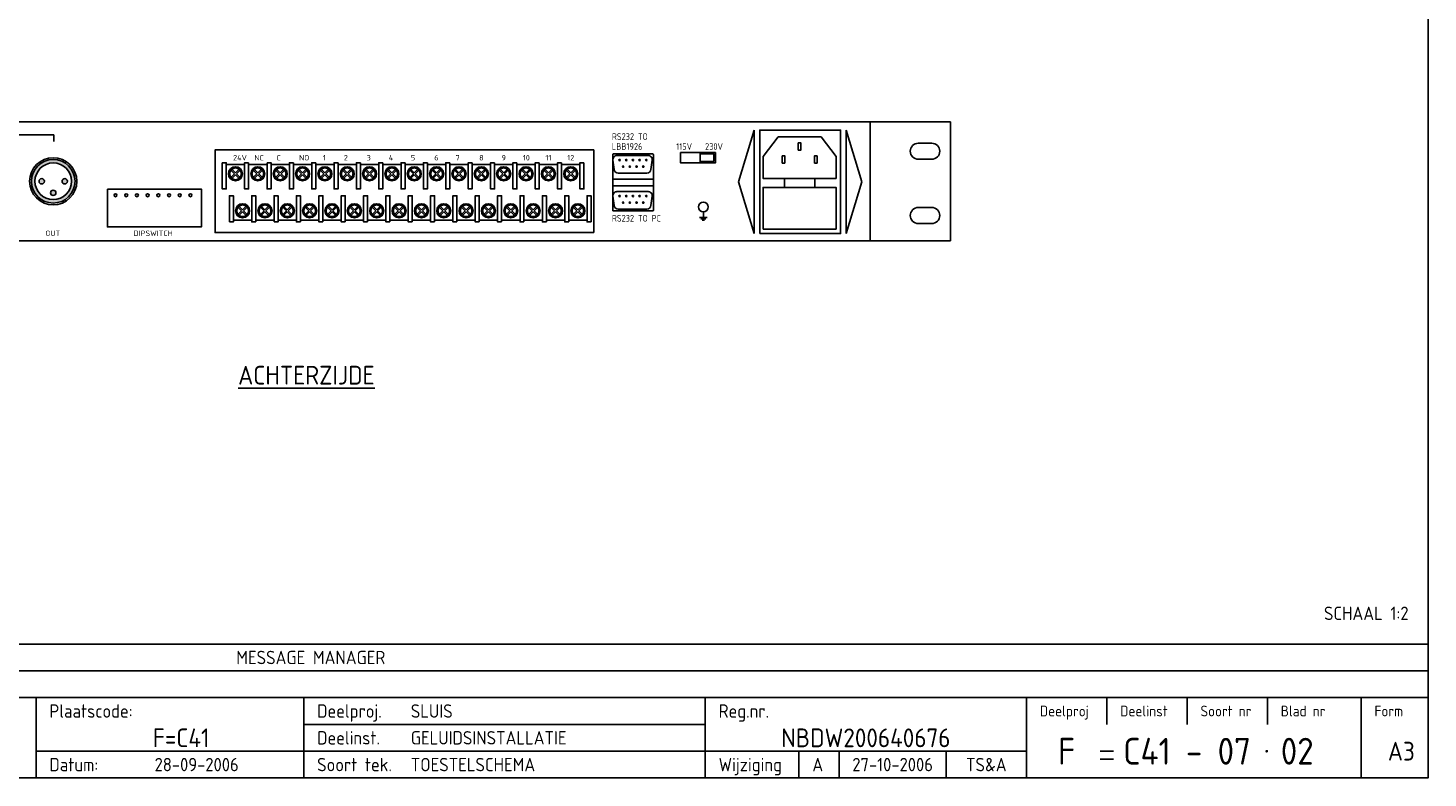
# Model space of a CAD drawing. Extents: x 20 to 820, y 20 to 580.
# Tile 2 of 4: x 297 to 820, y 20 to 300. Entities that reach past the tile are written whole.
import ezdxf
from ezdxf.enums import TextEntityAlignment as Align

# ---------------------------------------------------------------- set-up
doc = ezdxf.new("R2010")
doc.units = 0
doc.header["$LTSCALE"] = 15
doc.header["$MEASUREMENT"] = 0
doc.layers.get('0').update_dxf_attribs({"linetype": 'CONTINUOUS'})
for name, color, linetype in [('0-25', 7, 'CONTINUOUS'), ('0-35', 2, 'CONTINUOUS'), ('0-50', 3, 'CONTINUOUS'), ('B-25', 7, 'CONTINUOUS'), ('B-35', 2, 'CONTINUOUS'), ('S-25', 7, 'CONTINUOUS')]:
    doc.layers.add(name, color=color, linetype=linetype)
doc.styles.add('ISO', font='iso.shx')
doc.styles.add('Maatvoering', font='iso.shx')

# ---------------------------------------------------------------- blocks, each defined once
blk = doc.blocks.new('KADER-A3')
at = {"layer": '0-25'}
for p, q in [((410, 35), (10, 35)), ((410, 30), (10, 30)), ((350, 25), (350, 20)), ((365, 25), (365, 20)), ((380, 25), (380, 20)), ((200, 20), (275, 20)), ((150, 15), (335, 15)), ((292.5, 15), (292.5, 10)), ((300, 15), (300, 10)), ((320, 15), (320, 10))]:
    blk.add_line(p, q, dxfattribs=at)
at = {"layer": '0-35'}
for p, q in [((150, 25), (150, 10)), ((200, 25), (200, 10)), ((275, 25), (275, 10)), ((335, 25), (335, 10)), ((397.5, 25), (397.5, 10))]:
    blk.add_line(p, q, dxfattribs=at)
at = {"layer": '0-50'}
for p, q in [((10, 25), (410, 25)), ((348.75, 15), (351.25, 15)), ((348.75, 13.5), (351.25, 13.5))]:
    blk.add_line(p, q, dxfattribs=at)
blk.add_lwpolyline([(10, 10), (410, 10), (410, 290), (10, 290)], close=True, dxfattribs=at)
at = {"layer": '0-50', "const_width": 0.25}
blk.add_lwpolyline([(379.75, 15, 1), (380, 15, 1)], format="xyb", close=True, dxfattribs=at)
at = {"layer": '0-25', "style": 'ISO'}
for s, height, p in [('Plaatscode:', 2.5, (152.5, 22.5)), ('Deelproj.', 2.5, (202.5, 22.5)), ('Reg.nr.', 2.5, (277.5, 22.5)), ('Deelproj', 2, (337.5, 22.5)), ('Deelinst', 2, (352.5, 22.5)), ('Soort nr', 2, (367.5, 22.5)), ('Blad nr', 2, (382.5, 22.5)), ('Form', 2, (400, 22.5)), ('Deelinst.', 2.5, (202.5, 17.5)), ('Datum:', 2.5, (152.5, 12.5)), ('Soort tek.', 2.5, (202.5, 12.5)), ('Wijziging', 2.5, (277.5, 12.5))]:
    blk.add_text(s, height=height, dxfattribs=at).set_placement(p, align=Align.MIDDLE_LEFT)
for tag, p in [('N', (220, 22.5)), ('B', (92.5, 17.5)), ('P', (220, 17.5)), ('C', (92.5, 12.5)), ('U', (220, 12.5)), ('REV', (295, 12.5))]:
    blk.add_attdef(tag, text='', height=2.5, dxfattribs=at).set_placement(p, align=Align.MIDDLE_LEFT)
for tag, p in [('W', (180, 12.5)), ('Z', (310, 12.5)), ('Y', (327.5, 12.5))]:
    blk.add_attdef(tag, text='', height=2.5, dxfattribs=at).set_placement(p, align=Align.MIDDLE)
at = {"layer": '0-35', "style": 'ISO'}
for tag, p in [('X', (178.5, 17.5)), ('FORM', (402.5, 15))]:
    blk.add_attdef(tag, text='', height=3.5, dxfattribs=at).set_placement(p, align=Align.MIDDLE_LEFT)
blk.add_attdef('RNR', text='', height=3.5, dxfattribs=at).set_placement((305, 17.5), align=Align.MIDDLE)
at = {"layer": '0-50', "style": 'ISO'}
for tag, p in [('M', (342.5, 15)), ('O', (365, 15))]:
    blk.add_attdef(tag, text='', height=5, dxfattribs=at).set_placement(p, align=Align.MIDDLE)
blk.add_attdef('Q', text='', height=5, dxfattribs=at).set_placement((382.5, 15), align=Align.MIDDLE_LEFT)

msp = doc.modelspace()

# ---------------------------------------------------------------- hatches: boundary and pattern name
at = {"layer": 'B-25', "ltscale": 10}
h = msp.add_hatch(color=256, dxfattribs=at)
h.paths.add_polyline_path([(298.2873, 242.775, 1), (314.5557, 242.775, 1)])
h.paths.add_polyline_path([(313.2697, 242.775, -1), (299.5732, 242.775, -1)], flags=16)
h.paths.add_polyline_path([(303.1178, 242.775, -1), (301.1178, 242.775, -1)], flags=0)
h.paths.add_polyline_path([(307.4215, 238.4714, -1), (305.4215, 238.4714, -1)], flags=0)
h.paths.add_polyline_path([(311.7251, 242.775, -1), (309.7251, 242.775, -1)], flags=0)

# ---------------------------------------------------------------- linework, layer by layer
for p, q in [((250.745, 260.1406), (306.7056, 260.1406)), ((306.7056, 260.1406), (306.7056, 257.6646)), ((517.0003, 252.3842), (528.6859, 252.3842)), ((371.0781, 249.0742), (377.9362, 249.0742)), ((374.1536, 245.5648), (372.7841, 246.9343)), ((374.5071, 245.9184), (373.1376, 247.2879)), ((374.5031, 245.9143), (375.8766, 247.2879)), ((374.8607, 245.5648), (376.2302, 246.9343)), ((379.4279, 249.0742), (386.2859, 249.0742)), ((382.5033, 245.5648), (381.1338, 246.9343)), ((382.8569, 245.9184), (381.4874, 247.2879)), ((382.8528, 245.9143), (384.2264, 247.2879)), ((383.2104, 245.5648), (384.5799, 246.9343)), ((387.7776, 249.0742), (394.6356, 249.0742)), ((390.853, 245.5648), (389.4835, 246.9343)), ((391.2066, 245.9184), (389.8371, 247.2879)), ((391.2026, 245.9143), (392.5761, 247.2879)), ((391.5602, 245.5648), (392.9297, 246.9343)), ((396.1273, 249.0742), (402.9853, 249.0742)), ((399.2028, 245.5648), (397.8333, 246.9343)), ((399.5563, 245.9184), (398.1868, 247.2879)), ((399.5523, 245.9143), (400.9258, 247.2879)), ((399.9099, 245.5648), (401.2794, 246.9343)), ((404.477, 249.0742), (411.3351, 249.0742)), ((407.5525, 245.5648), (406.183, 246.9343)), ((407.9061, 245.9184), (406.5366, 247.2879)), ((407.902, 245.9143), (409.2756, 247.2879)), ((408.2596, 245.5648), (409.6291, 246.9343)), ((412.8268, 249.0742), (419.6848, 249.0742)), ((415.9022, 245.5648), (414.5327, 246.9343)), ((416.2558, 245.9184), (414.8863, 247.2879)), ((416.2517, 245.9143), (417.6253, 247.2879)), ((416.6093, 245.5648), (417.9788, 246.9343)), ((421.1765, 249.0742), (428.0345, 249.0742)), ((424.252, 245.5648), (422.8825, 246.9343)), ((424.6055, 245.9184), (423.236, 247.2879)), ((424.6015, 245.9143), (425.975, 247.2879)), ((424.9591, 245.5648), (426.3286, 246.9343)), ((429.5262, 249.0742), (436.3843, 249.0742)), ((432.6017, 245.5648), (431.2322, 246.9343)), ((432.9552, 245.9184), (431.5857, 247.2879)), ((432.9512, 245.9143), (434.3247, 247.2879)), ((433.3088, 245.5648), (434.6783, 246.9343)), ((437.876, 249.0742), (444.734, 249.0742)), ((440.9514, 245.5648), (439.5819, 246.9343)), ((441.305, 245.9184), (439.9355, 247.2879)), ((441.3009, 245.9143), (442.6745, 247.2879)), ((441.6585, 245.5648), (443.028, 246.9343)), ((446.2257, 249.0742), (453.0837, 249.0742)), ((449.3012, 245.5648), (447.9316, 246.9343)), ((449.6547, 245.9184), (448.2852, 247.2879)), ((449.6507, 245.9143), (451.0242, 247.2879)), ((450.0083, 245.5648), (451.3778, 246.9343)), ((454.5754, 249.0742), (461.4334, 249.0742)), ((457.6509, 245.5648), (456.2814, 246.9343)), ((458.0044, 245.9184), (456.6349, 247.2879)), ((458.0004, 245.9143), (459.3739, 247.2879)), ((458.358, 245.5648), (459.7275, 246.9343)), ((462.9251, 249.0742), (469.7832, 249.0742)), ((466.0006, 245.5648), (464.6311, 246.9343)), ((466.3542, 245.9184), (464.9847, 247.2879)), ((466.3501, 245.9143), (467.7237, 247.2879)), ((466.7077, 245.5648), (468.0772, 246.9343)), ((471.2749, 249.0742), (478.1329, 249.0742)), ((474.3503, 245.5648), (472.9808, 246.9343)), ((474.7039, 245.9184), (473.3344, 247.2879)), ((474.6998, 245.9143), (476.0734, 247.2879)), ((475.0574, 245.5648), (476.4269, 246.9343)), ((479.6246, 249.0742), (486.4826, 249.0742)), ((482.7001, 245.5648), (481.3306, 246.9343)), ((483.0536, 245.9184), (481.6841, 247.2879)), ((483.0496, 245.9143), (484.4231, 247.2879)), ((483.4072, 245.5648), (484.7767, 246.9343)), ((487.9743, 249.0742), (494.8324, 249.0742)), ((491.0498, 245.5648), (489.6803, 246.9343)), ((491.4033, 245.9184), (490.0338, 247.2879)), ((491.3993, 245.9143), (492.7729, 247.2879)), ((491.7569, 245.5648), (493.1264, 246.9343)), ((496.3241, 249.0742), (503.1821, 249.0742)), ((499.3995, 245.5648), (498.03, 246.9343)), ((499.7531, 245.9184), (498.3836, 247.2879)), ((499.749, 245.9143), (501.1226, 247.2879)), ((500.1066, 245.5648), (501.4761, 246.9343)), ((515.5127, 250.6913), (515.9693, 247.1709)), ((517.4568, 245.8638), (528.2294, 245.8638)), ((530.1734, 250.6913), (529.7169, 247.1709)), ((372.7841, 244.1953), (374.1536, 245.5648)), ((373.1376, 243.8418), (374.5112, 245.2153)), ((375.8766, 243.8418), (374.5071, 245.2113)), ((376.2302, 244.1953), (374.8607, 245.5648)), ((381.1338, 244.1953), (382.5033, 245.5648)), ((381.4874, 243.8418), (382.8609, 245.2153)), ((384.2264, 243.8418), (382.8569, 245.2113)), ((384.5799, 244.1953), (383.2104, 245.5648)), ((389.4835, 244.1953), (390.853, 245.5648)), ((389.8371, 243.8418), (391.2106, 245.2153)), ((392.5761, 243.8418), (391.2066, 245.2113)), ((392.9297, 244.1953), (391.5602, 245.5648)), ((397.8333, 244.1953), (399.2028, 245.5648)), ((398.1868, 243.8418), (399.5604, 245.2153)), ((400.9258, 243.8418), (399.5563, 245.2113)), ((401.2794, 244.1953), (399.9099, 245.5648)), ((406.183, 244.1953), (407.5525, 245.5648)), ((406.5366, 243.8418), (407.9101, 245.2153)), ((409.2756, 243.8418), (407.9061, 245.2113)), ((409.6291, 244.1953), (408.2596, 245.5648)), ((414.5327, 244.1953), (415.9022, 245.5648)), ((414.8863, 243.8418), (416.2598, 245.2153)), ((417.6253, 243.8418), (416.2558, 245.2113)), ((417.9788, 244.1953), (416.6093, 245.5648)), ((422.8825, 244.1953), (424.252, 245.5648)), ((423.236, 243.8418), (424.6096, 245.2153)), ((425.975, 243.8418), (424.6055, 245.2113)), ((426.3286, 244.1953), (424.9591, 245.5648)), ((431.2322, 244.1953), (432.6017, 245.5648)), ((431.5857, 243.8418), (432.9593, 245.2153)), ((434.3247, 243.8418), (432.9552, 245.2113)), ((434.6783, 244.1953), (433.3088, 245.5648)), ((439.5819, 244.1953), (440.9514, 245.5648)), ((439.9355, 243.8418), (441.309, 245.2153)), ((442.6745, 243.8418), (441.305, 245.2113)), ((443.028, 244.1953), (441.6585, 245.5648)), ((447.9316, 244.1953), (449.3012, 245.5648)), ((448.2852, 243.8418), (449.6587, 245.2153)), ((451.0242, 243.8418), (449.6547, 245.2113)), ((451.3778, 244.1953), (450.0083, 245.5648)), ((456.2814, 244.1953), (457.6509, 245.5648)), ((456.6349, 243.8418), (458.0085, 245.2153)), ((459.3739, 243.8418), (458.0044, 245.2113)), ((459.7275, 244.1953), (458.358, 245.5648)), ((464.6311, 244.1953), (466.0006, 245.5648)), ((464.9847, 243.8418), (466.3582, 245.2153)), ((467.7237, 243.8418), (466.3542, 245.2113)), ((468.0772, 244.1953), (466.7077, 245.5648)), ((472.9808, 244.1953), (474.3503, 245.5648)), ((473.3344, 243.8418), (474.7079, 245.2153)), ((476.0734, 243.8418), (474.7039, 245.2113)), ((476.4269, 244.1953), (475.0574, 245.5648)), ((481.3306, 244.1953), (482.7001, 245.5648)), ((481.6841, 243.8418), (483.0577, 245.2153)), ((484.4231, 243.8418), (483.0536, 245.2113)), ((484.7767, 244.1953), (483.4072, 245.5648)), ((489.6803, 244.1953), (491.0498, 245.5648)), ((490.0338, 243.8418), (491.4074, 245.2153)), ((492.7729, 243.8418), (491.4033, 245.2113)), ((493.1264, 244.1953), (491.7569, 245.5648)), ((498.03, 244.1953), (499.3995, 245.5648)), ((498.3836, 243.8418), (499.7571, 245.2153)), ((501.1226, 243.8418), (499.7531, 245.2113)), ((501.4761, 244.1953), (500.1066, 245.5648)), ((515.4583, 243.5586), (530.6093, 243.5586)), ((515.4583, 241.0344), (530.6093, 241.0344)), ((515.5127, 237.2292), (515.9693, 233.7088)), ((517.0003, 238.9221), (528.6859, 238.9221)), ((530.1734, 237.2292), (529.7169, 233.7088)), ((375.448, 233.1271), (376.8175, 231.7576)), ((376.8175, 231.7576), (375.448, 230.3881)), ((375.8016, 233.4806), (377.1751, 232.1071)), ((377.1711, 231.404), (375.8016, 230.0345)), ((377.167, 231.4081), (378.5406, 230.0345)), ((378.5406, 233.4806), (377.1711, 232.1111)), ((378.8941, 233.1271), (377.5246, 231.7576)), ((377.5246, 231.7576), (378.8941, 230.3881)), ((383.7978, 233.1271), (385.1673, 231.7576)), ((385.1673, 231.7576), (383.7978, 230.3881)), ((384.1513, 233.4806), (385.5249, 232.1071)), ((385.5208, 231.404), (384.1513, 230.0345)), ((385.5168, 231.4081), (386.8903, 230.0345)), ((386.8903, 233.4806), (385.5208, 232.1111)), ((387.2439, 233.1271), (385.8744, 231.7576)), ((385.8744, 231.7576), (387.2439, 230.3881)), ((392.1475, 233.1271), (393.517, 231.7576)), ((393.517, 231.7576), (392.1475, 230.3881)), ((392.501, 233.4806), (393.8746, 232.1071)), ((393.8705, 231.404), (392.501, 230.0345)), ((393.8665, 231.4081), (395.24, 230.0345)), ((395.24, 233.4806), (393.8705, 232.1111)), ((395.5936, 233.1271), (394.2241, 231.7576)), ((394.2241, 231.7576), (395.5936, 230.3881)), ((400.4972, 233.1271), (401.8667, 231.7576)), ((401.8667, 231.7576), (400.4972, 230.3881)), ((400.8508, 233.4806), (402.2243, 232.1071)), ((402.2203, 231.404), (400.8508, 230.0345)), ((402.2162, 231.4081), (403.5898, 230.0345)), ((403.5898, 233.4806), (402.2203, 232.1111)), ((403.9433, 233.1271), (402.5738, 231.7576)), ((402.5738, 231.7576), (403.9433, 230.3881)), ((408.8469, 233.1271), (410.2165, 231.7576)), ((410.2165, 231.7576), (408.8469, 230.3881)), ((409.2005, 233.4806), (410.574, 232.1071)), ((410.57, 231.404), (409.2005, 230.0345)), ((410.566, 231.4081), (411.9395, 230.0345)), ((411.9395, 233.4806), (410.57, 232.1111)), ((412.2931, 233.1271), (410.9236, 231.7576)), ((410.9236, 231.7576), (412.2931, 230.3881)), ((417.1967, 233.1271), (418.5662, 231.7576)), ((418.5662, 231.7576), (417.1967, 230.3881)), ((417.5502, 233.4806), (418.9238, 232.1071)), ((418.9197, 231.404), (417.5502, 230.0345)), ((418.9157, 231.4081), (420.2892, 230.0345)), ((420.2892, 233.4806), (418.9197, 232.1111)), ((420.6428, 233.1271), (419.2733, 231.7576)), ((419.2733, 231.7576), (420.6428, 230.3881)), ((425.5464, 233.1271), (426.9159, 231.7576)), ((426.9159, 231.7576), (425.5464, 230.3881)), ((425.9, 233.4806), (427.2735, 232.1071)), ((427.2695, 231.404), (425.9, 230.0345)), ((427.2654, 231.4081), (428.639, 230.0345)), ((428.639, 233.4806), (427.2695, 232.1111)), ((428.9925, 233.1271), (427.623, 231.7576)), ((427.623, 231.7576), (428.9925, 230.3881)), ((433.8961, 233.1271), (435.2656, 231.7576)), ((435.2656, 231.7576), (433.8961, 230.3881)), ((434.2497, 233.4806), (435.6232, 232.1071)), ((435.6192, 231.404), (434.2497, 230.0345)), ((435.6151, 231.4081), (436.9887, 230.0345)), ((436.9887, 233.4806), (435.6192, 232.1111)), ((437.3422, 233.1271), (435.9727, 231.7576)), ((435.9727, 231.7576), (437.3422, 230.3881)), ((442.2459, 233.1271), (443.6154, 231.7576)), ((443.6154, 231.7576), (442.2459, 230.3881)), ((442.5994, 233.4806), (443.973, 232.1071)), ((443.9689, 231.404), (442.5994, 230.0345)), ((443.9649, 231.4081), (445.3384, 230.0345)), ((445.3384, 233.4806), (443.9689, 232.1111)), ((445.692, 233.1271), (444.3225, 231.7576)), ((444.3225, 231.7576), (445.692, 230.3881)), ((450.5956, 233.1271), (451.9651, 231.7576)), ((451.9651, 231.7576), (450.5956, 230.3881)), ((450.9491, 233.4806), (452.3227, 232.1071)), ((452.3186, 231.404), (450.9491, 230.0345)), ((452.3146, 231.4081), (453.6882, 230.0345)), ((453.6882, 233.4806), (452.3186, 232.1111)), ((454.0417, 233.1271), (452.6722, 231.7576)), ((452.6722, 231.7576), (454.0417, 230.3881)), ((458.9453, 233.1271), (460.3148, 231.7576)), ((460.3148, 231.7576), (458.9453, 230.3881)), ((459.2989, 233.4806), (460.6724, 232.1071)), ((460.6684, 231.404), (459.2989, 230.0345)), ((460.6643, 231.4081), (462.0379, 230.0345)), ((462.0379, 233.4806), (460.6684, 232.1111)), ((462.3914, 233.1271), (461.0219, 231.7576)), ((461.0219, 231.7576), (462.3914, 230.3881)), ((467.2951, 233.1271), (468.6646, 231.7576)), ((468.6646, 231.7576), (467.2951, 230.3881)), ((467.6486, 233.4806), (469.0222, 232.1071)), ((469.0181, 231.404), (467.6486, 230.0345)), ((469.0141, 231.4081), (470.3876, 230.0345)), ((470.3876, 233.4806), (469.0181, 232.1111)), ((470.7412, 233.1271), (469.3717, 231.7576)), ((469.3717, 231.7576), (470.7412, 230.3881)), ((475.6448, 233.1271), (477.0143, 231.7576)), ((477.0143, 231.7576), (475.6448, 230.3881)), ((475.9983, 233.4806), (477.3719, 232.1071)), ((477.3678, 231.404), (475.9983, 230.0345)), ((477.3638, 231.4081), (478.7373, 230.0345)), ((478.7373, 233.4806), (477.3678, 232.1111)), ((479.0909, 233.1271), (477.7214, 231.7576)), ((477.7214, 231.7576), (479.0909, 230.3881)), ((483.9945, 233.1271), (485.364, 231.7576)), ((485.364, 231.7576), (483.9945, 230.3881)), ((484.3481, 233.4806), (485.7216, 232.1071)), ((485.7176, 231.404), (484.3481, 230.0345)), ((485.7135, 231.4081), (487.0871, 230.0345)), ((487.0871, 233.4806), (485.7176, 232.1111)), ((487.4406, 233.1271), (486.0711, 231.7576)), ((486.0711, 231.7576), (487.4406, 230.3881)), ((492.3442, 233.1271), (493.7137, 231.7576)), ((493.7137, 231.7576), (492.3442, 230.3881)), ((492.6978, 233.4806), (494.0713, 232.1071)), ((494.0673, 231.404), (492.6978, 230.0345)), ((494.0633, 231.4081), (495.4368, 230.0345)), ((495.4368, 233.4806), (494.0673, 232.1111)), ((495.7904, 233.1271), (494.4208, 231.7576)), ((494.4208, 231.7576), (495.7904, 230.3881)), ((500.694, 233.1271), (502.0635, 231.7576)), ((502.0635, 231.7576), (500.694, 230.3881)), ((501.0475, 233.4806), (502.4211, 232.1071)), ((502.417, 231.404), (501.0475, 230.0345)), ((502.413, 231.4081), (503.7865, 230.0345)), ((503.7865, 233.4806), (502.417, 232.1111)), ((504.1401, 233.1271), (502.7706, 231.7576)), ((502.7706, 231.7576), (504.1401, 230.3881)), ((517.4568, 232.4017), (528.2294, 232.4017)), ((549.2978, 231.0877), (549.2978, 229.2092)), ((373.7421, 228.2483), (380.6001, 228.2483)), ((382.0918, 228.2483), (388.9498, 228.2483)), ((390.4415, 228.2483), (397.2996, 228.2483)), ((398.7913, 228.2483), (405.6493, 228.2483)), ((407.141, 228.2483), (413.999, 228.2483)), ((415.4907, 228.2483), (422.3487, 228.2483)), ((423.8404, 228.2483), (430.6985, 228.2483)), ((432.1902, 228.2483), (439.0482, 228.2483)), ((440.5399, 228.2483), (447.3979, 228.2483)), ((448.8896, 228.2483), (455.7477, 228.2483)), ((457.2394, 228.2483), (464.0974, 228.2483)), ((465.5891, 228.2483), (472.4471, 228.2483)), ((473.9388, 228.2483), (480.7969, 228.2483)), ((482.2885, 228.2483), (489.1466, 228.2483)), ((490.6383, 228.2483), (497.4963, 228.2483)), ((498.988, 228.2483), (505.846, 228.2483)), ((550.737, 229.2092), (547.8586, 229.2092)), ((550.237, 228.7092), (548.3586, 228.7092)), ((549.737, 228.2092), (548.8586, 228.2092))]:
    msp.add_line(p, q)
for points in [[(508.3444, 223.6483), (366.878, 223.6483), (366.878, 254.4633), (508.3444, 254.4633)], [(540.7655, 253.4899), (553.7828, 253.4899), (553.7828, 249.6487), (540.7655, 249.6487)], [(553.1916, 250.1297), (548.0933, 250.1297), (548.0933, 253.0553), (553.1916, 253.0553)], [(369.5864, 249.6888), (371.0781, 249.6888), (371.0781, 239.9409), (369.5864, 239.9409)], [(379.4279, 249.6888), (377.9362, 249.6888), (377.9362, 239.9409), (379.4279, 239.9409)], [(386.2859, 249.6888), (387.7776, 249.6888), (387.7776, 239.9409), (386.2859, 239.9409)], [(396.1273, 249.6888), (394.6356, 249.6888), (394.6356, 239.9409), (396.1273, 239.9409)], [(404.477, 249.6888), (402.9853, 249.6888), (402.9853, 239.9409), (404.477, 239.9409)], [(412.8268, 249.6888), (411.3351, 249.6888), (411.3351, 239.9409), (412.8268, 239.9409)], [(421.1765, 249.6888), (419.6848, 249.6888), (419.6848, 239.9409), (421.1765, 239.9409)], [(429.5262, 249.6888), (428.0345, 249.6888), (428.0345, 239.9409), (429.5262, 239.9409)], [(437.876, 249.6888), (436.3843, 249.6888), (436.3843, 239.9409), (437.876, 239.9409)], [(446.2257, 249.6888), (444.734, 249.6888), (444.734, 239.9409), (446.2257, 239.9409)], [(454.5754, 249.6888), (453.0837, 249.6888), (453.0837, 239.9409), (454.5754, 239.9409)], [(462.9251, 249.6888), (461.4334, 249.6888), (461.4334, 239.9409), (462.9251, 239.9409)], [(471.2749, 249.6888), (469.7832, 249.6888), (469.7832, 239.9409), (471.2749, 239.9409)], [(479.6246, 249.6888), (478.1329, 249.6888), (478.1329, 239.9409), (479.6246, 239.9409)], [(487.9743, 249.6888), (486.4826, 249.6888), (486.4826, 239.9409), (487.9743, 239.9409)], [(496.3241, 249.6888), (494.8324, 249.6888), (494.8324, 239.9409), (496.3241, 239.9409)], [(504.6738, 249.6888), (503.1821, 249.6888), (503.1821, 239.9409), (504.6738, 239.9409)], [(326.6719, 239.854), (361.7554, 239.854), (361.7554, 225.7502), (326.6719, 225.7502)], [(372.2504, 227.6336), (373.7421, 227.6336), (373.7421, 237.3815), (372.2504, 237.3815)], [(382.0918, 227.6336), (380.6001, 227.6336), (380.6001, 237.3815), (382.0918, 237.3815)], [(388.9498, 227.6336), (390.4415, 227.6336), (390.4415, 237.3815), (388.9498, 237.3815)], [(398.7913, 227.6336), (397.2996, 227.6336), (397.2996, 237.3815), (398.7913, 237.3815)], [(407.141, 227.6336), (405.6493, 227.6336), (405.6493, 237.3815), (407.141, 237.3815)], [(415.4907, 227.6336), (413.999, 227.6336), (413.999, 237.3815), (415.4907, 237.3815)], [(423.8404, 227.6336), (422.3487, 227.6336), (422.3487, 237.3815), (423.8404, 237.3815)], [(432.1902, 227.6336), (430.6985, 227.6336), (430.6985, 237.3815), (432.1902, 237.3815)], [(440.5399, 227.6336), (439.0482, 227.6336), (439.0482, 237.3815), (440.5399, 237.3815)], [(448.8896, 227.6336), (447.3979, 227.6336), (447.3979, 237.3815), (448.8896, 237.3815)], [(457.2394, 227.6336), (455.7477, 227.6336), (455.7477, 237.3815), (457.2394, 237.3815)], [(465.5891, 227.6336), (464.0974, 227.6336), (464.0974, 237.3815), (465.5891, 237.3815)], [(473.9388, 227.6336), (472.4471, 227.6336), (472.4471, 237.3815), (473.9388, 237.3815)], [(482.2885, 227.6336), (480.7969, 227.6336), (480.7969, 237.3815), (482.2885, 237.3815)], [(490.6383, 227.6336), (489.1466, 227.6336), (489.1466, 237.3815), (490.6383, 237.3815)], [(498.988, 227.6336), (497.4963, 227.6336), (497.4963, 237.3815), (498.988, 237.3815)], [(507.3377, 227.6336), (505.846, 227.6336), (505.846, 237.3815), (507.3377, 237.3815)]]:
    msp.add_lwpolyline(points, close=True)
msp.add_lwpolyline([(530.4093, 231.6952), (515.6583, 231.6952, -0.41421356), (515.4583, 231.8952), (515.4583, 252.782, -0.41421356), (515.6583, 252.982), (530.4093, 252.982, -0.41421356), (530.6093, 252.782), (530.6093, 231.8952, -0.41421356)], format="xyb", close=True)
for centre, radius in [((374.5071, 245.5648), 2.6304), ((374.5071, 245.5648), 2.1868), ((382.8569, 245.5648), 2.6304), ((382.8569, 245.5648), 2.1868), ((391.2066, 245.5648), 2.6304), ((391.2066, 245.5648), 2.1868), ((399.5563, 245.5648), 2.6304), ((399.5563, 245.5648), 2.1868), ((407.9061, 245.5648), 2.6304), ((407.9061, 245.5648), 2.1868), ((416.2558, 245.5648), 2.6304), ((416.2558, 245.5648), 2.1868), ((424.6055, 245.5648), 2.6304), ((424.6055, 245.5648), 2.1868), ((432.9552, 245.5648), 2.6304), ((432.9552, 245.5648), 2.1868), ((441.305, 245.5648), 2.6304), ((441.305, 245.5648), 2.1868), ((449.6547, 245.5648), 2.6304), ((449.6547, 245.5648), 2.1868), ((458.0044, 245.5648), 2.6304), ((458.0044, 245.5648), 2.1868), ((466.3542, 245.5648), 2.6304), ((466.3542, 245.5648), 2.1868), ((474.7039, 245.5648), 2.6304), ((474.7039, 245.5648), 2.1868), ((483.0536, 245.5648), 2.6304), ((483.0536, 245.5648), 2.1868), ((491.4033, 245.5648), 2.6304), ((491.4033, 245.5648), 2.1868), ((499.7531, 245.5648), 2.6304), ((499.7531, 245.5648), 2.1868), ((517.9835, 250.7103), 0.2525), ((519.3302, 248.2703), 0.2525), ((520.4835, 250.7103), 0.2525), ((521.8302, 248.2703), 0.2525), ((522.9835, 250.7103), 0.2525), ((524.3302, 248.2703), 0.2525), ((525.4835, 250.7103), 0.2525), ((526.8302, 248.2703), 0.2525), ((527.9835, 250.7103), 0.2525), ((329.6911, 237.5639), 0.551), ((333.6911, 237.5639), 0.551), ((337.6911, 237.5639), 0.551), ((341.6911, 237.5639), 0.551), ((345.6911, 237.5639), 0.551), ((349.6911, 237.5639), 0.551), ((353.6911, 237.5639), 0.551), ((357.6911, 237.5639), 0.551), ((517.9835, 237.2482), 0.2525), ((520.4835, 237.2482), 0.2525), ((522.9835, 237.2482), 0.2525), ((525.4835, 237.2482), 0.2525), ((527.9835, 237.2482), 0.2525), ((377.1711, 231.7576), 2.6304), ((377.1711, 231.7576), 2.1868), ((385.5208, 231.7576), 2.6304), ((385.5208, 231.7576), 2.1868), ((393.8705, 231.7576), 2.6304), ((393.8705, 231.7576), 2.1868), ((402.2203, 231.7576), 2.6304), ((402.2203, 231.7576), 2.1868), ((410.57, 231.7576), 2.6304), ((410.57, 231.7576), 2.1868), ((418.9197, 231.7576), 2.6304), ((418.9197, 231.7576), 2.1868), ((427.2695, 231.7576), 2.6304), ((427.2695, 231.7576), 2.1868), ((435.6192, 231.7576), 2.6304), ((435.6192, 231.7576), 2.1868), ((443.9689, 231.7576), 2.6304), ((443.9689, 231.7576), 2.1868), ((452.3186, 231.7576), 2.6304), ((452.3186, 231.7576), 2.1868), ((460.6684, 231.7576), 2.6304), ((460.6684, 231.7576), 2.1868), ((469.0181, 231.7576), 2.6304), ((469.0181, 231.7576), 2.1868), ((477.3678, 231.7576), 2.6304), ((477.3678, 231.7576), 2.1868), ((485.7176, 231.7576), 2.6304), ((485.7176, 231.7576), 2.1868), ((494.0673, 231.7576), 2.6304), ((494.0673, 231.7576), 2.1868), ((502.417, 231.7576), 2.6304), ((502.417, 231.7576), 2.1868), ((519.3302, 234.8082), 0.2525), ((521.8302, 234.8082), 0.2525), ((524.3302, 234.8082), 0.2525), ((526.8302, 234.8082), 0.2525), ((549.2963, 233.1936), 1.8078)]:
    msp.add_circle(centre, radius)
for centre, start, end in [((517.0003, 250.8842), 90, 187.389048), ((528.6859, 250.8842), 352.610952, 90), ((517.4568, 247.3638), 187.389048, 270), ((528.2294, 247.3638), 270, 352.610952), ((517.0003, 237.4221), 90, 187.389048), ((528.6859, 237.4221), 352.610952, 90), ((517.4568, 233.9017), 187.389048, 270), ((528.2294, 233.9017), 270, 352.610952)]:
    msp.add_arc(centre, 1.5, start, end)
for p, q in [((562.4489, 242.5938), (568.3077, 261.9199)), ((568.3077, 223.2676), (568.3077, 261.9199)), ((608.4407, 242.5938), (602.5818, 261.9199)), ((602.5818, 223.2676), (602.5818, 261.9199)), ((611.6, 265), (611.6, 220.55)), ((577.255, 259.3924), (571.6284, 252.0272)), ((593.2693, 259.3924), (598.896, 252.0272)), ((562.4489, 242.5938), (568.3077, 223.2676)), ((608.4407, 242.5938), (602.5818, 223.2676))]:
    msp.add_line(p, q, dxfattribs=at)
for points in [[(570.3583, 223.2676), (600.5312, 223.2676), (600.5312, 261.9199), (570.3583, 261.9199)], [(584.7697, 254.4158), (585.7547, 254.4158), (585.7547, 257.1011), (584.7697, 257.1011)], [(579.7549, 249.5821), (578.7699, 249.5821), (578.7699, 252.2675), (579.7549, 252.2675)], [(590.7694, 249.5821), (591.7545, 249.5821), (591.7545, 252.2675), (590.7694, 252.2675)], [(571.6284, 224.9253), (598.896, 224.9253), (598.896, 240.5004), (571.6284, 240.5004)]]:
    msp.add_lwpolyline(points, close=True, dxfattribs=at)
for points in [[(593.2693, 259.3924), (577.255, 259.3924)], [(571.6284, 252.0272), (571.6284, 243.8173), (598.896, 243.8173), (598.896, 252.0272)], [(579.5532, 243.8173), (579.5532, 240.5004)], [(590.9711, 240.5004), (590.9711, 243.8173)]]:
    msp.add_lwpolyline(points, dxfattribs=at)
for points in [[(634.6, 257, -1), (634.6, 251), (629.6, 251, -1), (629.6, 257)], [(634.6, 227, 1), (634.6, 233), (629.6, 233, 1), (629.6, 227)]]:
    msp.add_lwpolyline(points, format="xyb", close=True, dxfattribs=at)
for centre, radius in [((306.4215, 242.775), 8.8184), ((306.4215, 242.775), 8.1342), ((306.4215, 242.775), 6.8482), ((302.1178, 242.775), 1), ((310.7251, 242.775), 1), ((306.4215, 238.4714), 1)]:
    msp.add_circle(centre, radius, dxfattribs=at)
at = {"layer": 'S-25', "ltscale": 10}
for p, q in [((159, 265), (641.6, 265)), ((641.6, 265), (641.6, 220.55)), ((159, 220.55), (641.6, 220.55))]:
    msp.add_line(p, q, dxfattribs=at)

# ---------------------------------------------------------------- block references
ref = msp.add_blockref('KADER-A3', (0, 0), dxfattribs=dict(xscale=2, yscale=2, zscale=2))
ref.add_attrib('N', 'SLUIS', dxfattribs={"layer": '0-25', "height": 5, "style": 'ISO'}).set_placement((440, 45), align=Align.MIDDLE_LEFT)
ref.add_attrib('P', 'GELUIDSINSTALLATIE', dxfattribs={"layer": '0-25', "height": 5, "style": 'ISO'}).set_placement((440, 35), align=Align.MIDDLE_LEFT)
ref.add_attrib('U', 'TOESTELSCHEMA', dxfattribs={"layer": '0-25', "height": 5, "style": 'ISO'}).set_placement((440, 25), align=Align.MIDDLE_LEFT)
ref.add_attrib('M', 'F', dxfattribs={"layer": '0-50', "height": 10, "style": 'ISO'}).set_placement((685, 30), align=Align.MIDDLE)
ref.add_attrib('O', 'C41 - 07', dxfattribs={"layer": '0-50', "height": 10, "style": 'ISO'}).set_placement((730, 30), align=Align.MIDDLE)
ref.add_attrib('Q', '02', dxfattribs={"layer": '0-50', "height": 10, "style": 'ISO'}).set_placement((765, 30), align=Align.MIDDLE_LEFT)
ref.add_attrib('X', 'F=C41', dxfattribs={"layer": '0-35', "height": 7, "style": 'ISO'}).set_placement((343.6189, 35), align=Align.MIDDLE_LEFT)
ref.add_attrib('RNR', 'NBDW200640676', dxfattribs={"layer": '0-35', "height": 7, "style": 'ISO'}).set_placement((610, 35), align=Align.MIDDLE)
ref.add_attrib('W', '28-09-2006', dxfattribs={"layer": '0-25', "height": 5, "style": 'ISO'}).set_placement((360, 25), align=Align.MIDDLE)
ref.add_attrib('FORM', 'A3', dxfattribs={"layer": '0-35', "height": 7, "style": 'ISO'}).set_placement((805, 30), align=Align.MIDDLE_LEFT)
ref.add_attrib('REV', 'A', dxfattribs={"layer": '0-25', "height": 5, "style": 'ISO'}).set_placement((590, 25), align=Align.MIDDLE_LEFT)
ref.add_attrib('Z', '27-10-2006', dxfattribs={"layer": '0-25', "height": 5, "style": 'ISO'}).set_placement((620, 25), align=Align.MIDDLE)
ref.add_attrib('Y', 'TS&A', dxfattribs={"layer": '0-25', "height": 5, "style": 'ISO'}).set_placement((655, 25), align=Align.MIDDLE)

# ---------------------------------------------------------------- texts
at = {"layer": 'B-25', "ltscale": 10, "style": 'Maatvoering'}
for s, height, p in [('RS232 TO', 2.5, (515.1215, 258.2221)), ('LBB1926', 2.5, (515.1215, 254.5105)), ('115V', 2.5, (539.1765, 254.5105)), ('230V', 2.5, (549.9329, 254.5105)), ('24V', 2, (373.5969, 250.5712)), ('NC', 2, (381.5565, 250.5712)), ('C', 2, (389.8146, 250.5712)), ('NO', 2, (398.2716, 250.5712)), ('1', 2, (407.1267, 250.5712)), ('2', 2, (414.9868, 250.5712)), ('3', 2, (423.5012, 250.5712)), ('4', 2, (431.7593, 250.5712)), ('5', 2, (440.0174, 250.5712)), ('6', 2, (448.7729, 250.5712)), ('7', 2, (456.7325, 250.5712)), ('8', 2, (465.5356, 250.5712)), ('9', 2, (473.8932, 250.5712)), ('10', 2, (481.8528, 250.5712)), ('11', 2, (490.3098, 250.5712)), ('12', 2, (498.4684, 250.5712)), ('RS232 TO PC', 2.5, (515.1215, 227.722))]:
    msp.add_text(s, height=height, dxfattribs=at).set_placement(p)
for s, height, p in [('OUT', 2, (306.2603, 222.3759)), ('DIPSWITCH', 2, (343.7442, 222.3759)), ('SCHAAL 1:2', 5, (796.9325, 78.9739)), ('MESSAGE MANAGER', 5, (402.6459, 62.486))]:
    msp.add_text(s, height=height, dxfattribs=at).set_placement(p, align=Align.CENTER)
at = {"layer": 'B-35', "ltscale": 10, "style": 'Maatvoering'}
msp.add_text('%%UACHTERZIJDE', height=7, dxfattribs=at).set_placement((401, 166.884), align=Align.CENTER)

doc.saveas('drawing.dxf')
